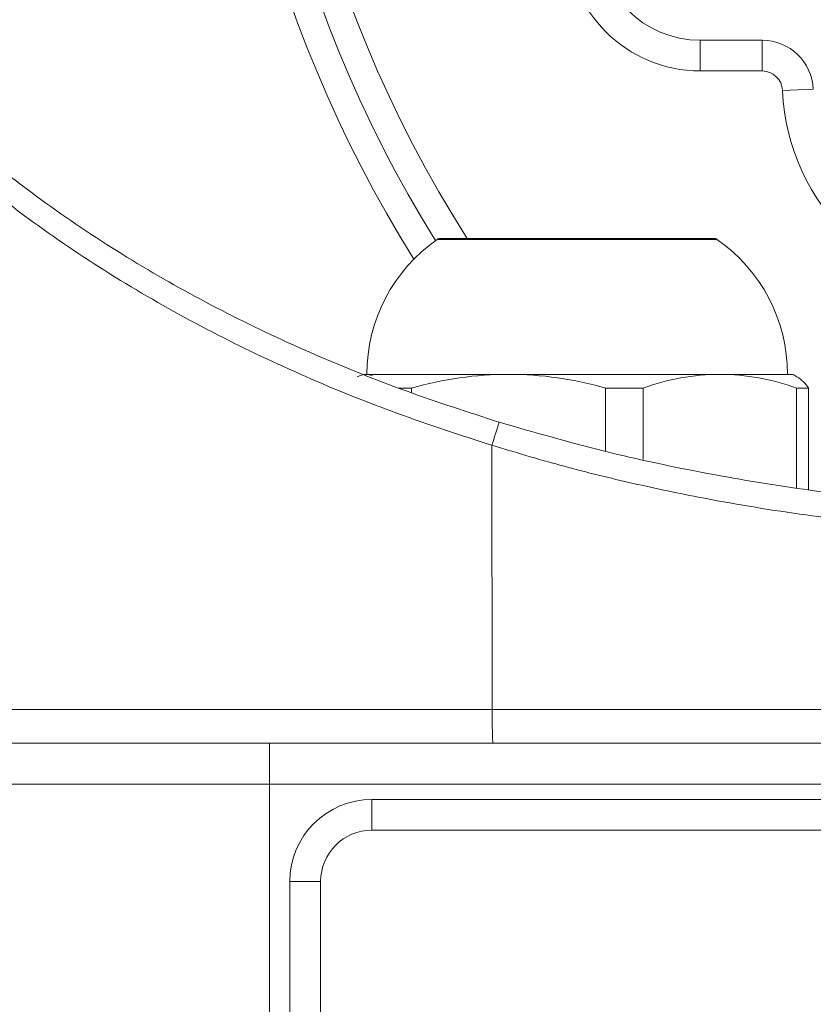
# Model space of a CAD drawing. Header units: millimetres. Extents: x 19214 to 26510, y -7957 to -532.
# Tile 10 of 150: x 21764 to 21841, y -5541 to -5445. Entities that reach past the tile are written whole.
import ezdxf

# ---------------------------------------------------------------- set-up
doc = ezdxf.new("R2010")
doc.units = ezdxf.units.MM
doc.header["$LTSCALE"] = 0.3175
doc.layers.add('1轮廓实线层', color=7, linetype='Continuous', lineweight=18)
doc.layers.add('7标注层', color=4, linetype='Continuous', lineweight=13)

msp = doc.modelspace()

# ---------------------------------------------------------------- linework, layer by layer
at = {"layer": '1轮廓实线层', "ltscale": 10}
for p, q in [((21830.016, -5447.322), (21836.038, -5447.322)), ((21830.016, -5450.322), (21830.016, -5447.322)), ((21836.038, -5450.322), (21836.038, -5447.322)), ((21836.038, -5450.322), (21830.016, -5450.322)), ((21838.036, -5452.235), (21841.033, -5452.105)), ((21827.04, -5466.732), (21804.386, -5466.732)), ((21804.672, -5466.642), (21826.851, -5466.642)), ((21826.851, -5466.642), (21831.361, -5466.642)), ((21831.646, -5466.732), (21827.04, -5466.732)), ((21797.435, -5479.89), (21811.337, -5479.89)), ((21811.337, -5479.89), (21831.919, -5479.89)), ((21831.919, -5479.89), (21839.016, -5479.89)), ((21800.601, -5481.232), (21801.88, -5481.232)), ((21801.88, -5481.686), (21801.88, -5481.232)), ((21820.794, -5481.232), (21820.794, -5487.393)), ((21820.794, -5481.232), (21824.443, -5481.232)), ((21824.443, -5488.184), (21824.443, -5481.232)), ((21839.395, -5481.232), (21839.395, -5490.961)), ((21839.395, -5481.232), (21840.579, -5481.232)), ((21840.579, -5491.154), (21840.579, -5481.232)), ((21809.713, -5486.806), (21809.734, -5512.549)), ((21809.734, -5512.549), (21708.309, -5512.549)), ((21883.659, -5512.549), (21809.734, -5512.549)), ((21788.016, -5519.836), (21788.016, -5515.836)), ((21788.016, -5519.836), (21725.516, -5519.836)), ((21900.426, -5519.836), (21788.016, -5519.836)), ((21788.016, -5519.836), (21788.016, -5583.561)), ((21798.016, -5521.322), (21908.016, -5521.322)), ((21798.016, -5521.322), (21798.016, -5524.322)), ((21908.016, -5524.322), (21798.016, -5524.322)), ((21790.016, -5529.322), (21793.016, -5529.322)), ((21790.016, -5586.128), (21790.016, -5529.322)), ((21793.016, -5529.322), (21793.016, -5599.322))]:
    msp.add_line(p, q, dxfattribs=at)
at = {"layer": '1轮廓实线层', "lineweight": 20, "ltscale": 10}
for centre, radius, start, end in [((21908.016, -5402.322), 119.5, 133.8526, 212.56416), ((21908.016, -5402.322), 122.236, 135.96121, 211.86856), ((21908.016, -5402.322), 124.973, 138.0577, 212.06121), ((21830.016, -5437.322), 13, 90, 270), ((21830.016, -5437.322), 10, 90, 270), ((21836.038, -5452.322), 5, 2.49191, 90), ((21836.038, -5452.322), 2, 2.49191, 90), ((21859.016, -5451.322), 21, 182.49191, 270), ((21813.552, -5479.89), 16.035, 124.86064, 180), ((21804.672, -5467.142), 0.5, 90, 124.86064), ((21831.361, -5467.142), 0.5, 55.13936, 90), ((21822.481, -5479.89), 16.035, 0, 55.13936), ((21797.467, -5481.61), 1.72, 91.09376, 120.6902), ((21797.421, -5481.506), 1.616, 66.56349, 89.52402), ((21811.345, -5513.942), 34.052, 90.01267, 106.13756), ((21811.33, -5513.942), 34.052, 73.86244, 89.98733), ((21831.96, -5501.619), 21.729, 90.10885, 110.24068), ((21831.878, -5501.619), 21.729, 69.75932, 89.89115), ((21818.016, -5517.64), 43.198, 60.26332, 60.91319), ((21837.477, -5483.295), 3.726, 33.63256, 58.14941), ((21859.064, -5501.271), 51.427, 161.03238, 163.66346), ((21798.016, -5529.322), 8, 90, 180), ((21798.016, -5529.322), 5, 90, 180)]:
    msp.add_arc(centre, radius, start, end, dxfattribs=at)
at = {"layer": '1轮廓实线层', "ltscale": 10}
for points, knots in [([(21731.069, -5411.429), (21731.503, -5413.729), (21732.376, -5418.35), (21734.66, -5425.024), (21737.578, -5431.44), (21741.523, -5438.225), (21746.634, -5445.211), (21753.007, -5452.2), (21760.035, -5458.566), (21767.599, -5464.317), (21775.584, -5469.466), (21783.887, -5474.036), (21792.477, -5478.06), (21801.323, -5481.617), (21807.386, -5483.574), (21810.429, -5484.556)], [0, 0, 0, 0, 22498.132507, 45203.716714, 67772.326407, 90420.553722, 120881.049965, 151215.74716, 181640.814846, 212292.272811, 242739.185074, 273050.530906, 303372.05639, 333823.207054, 364509.105513, 364509.105513, 364509.105513, 364509.105513]), ([(21809.713, -5486.806), (21806.635, -5485.807), (21800.501, -5483.816), (21791.574, -5480.203), (21782.883, -5476.106), (21774.474, -5471.447), (21766.395, -5466.198), (21758.729, -5460.327), (21751.612, -5453.837), (21745.133, -5446.678), (21739.94, -5439.535), (21735.913, -5432.571), (21732.922, -5425.962), (21730.567, -5419.053), (21729.665, -5414.256), (21729.213, -5411.854)], [0, 0, 0, 0, 30500.941869, 60780.495728, 90735.684096, 121114.783285, 151507.459928, 181765.140891, 212441.507417, 242673.774146, 273199.50659, 296028.229296, 318831.024333, 341830.9906, 364896.656019, 364896.656019, 364896.656019, 364896.656019]), ([(21810.429, -5484.556), (21813.801, -5485.526), (21820.546, -5487.466), (21830.73, -5489.63), (21840.756, -5491.266), (21850.516, -5492.363), (21859.916, -5492.988), (21868.825, -5493.188), (21877.205, -5493.051), (21882.189, -5492.74), (21884.687, -5492.584)], [0, 0, 0, 0, 28887.175071, 57796.235433, 86622.825423, 115251.708205, 144030.633797, 173041.355014, 201917.440992, 230934.374184, 230934.374184, 230934.374184, 230934.374184]), ([(21883.216, -5494.928), (21881.553, -5495.039), (21878.268, -5495.259), (21872.973, -5495.447), (21867.428, -5495.508), (21861.609, -5495.409), (21855.549, -5495.13), (21848.3, -5494.578), (21839.728, -5493.59), (21830.891, -5492.126), (21823.062, -5490.463), (21816.343, -5488.796), (21811.918, -5487.468), (21809.713, -5486.806)], [0, 0, 0, 0, 26700.28357, 52731.531224, 78501.962607, 105029.843413, 131135.518981, 157020.182246, 195960.84395, 235208.850202, 261674.009036, 287932.162792, 314021.035187, 314021.035187, 314021.035187, 314021.035187]), ([(21809.812, -5515.836), (21809.802, -5515.791), (21809.782, -5515.696), (21809.756, -5514.939), (21809.738, -5513.835), (21809.735, -5512.967), (21809.734, -5512.549)], [0, 0, 0, 0, 29646.382166, 61621.035314, 93595.688454, 123242.070603, 123242.070603, 123242.070603, 123242.070603]), ([(21809.812, -5515.836), (21802.976, -5515.836), (21789.295, -5515.836), (21768.783, -5515.836), (21748.341, -5515.836), (21728.015, -5515.836), (21714.623, -5515.836), (21707.932, -5515.836)], [0, 0, 0, 0, 30215.694012, 60475.790304, 90751.559396, 121013.832136, 151233.064879, 151233.064879, 151233.064879, 151233.064879]), ([(21886.11, -5515.836), (21883.611, -5515.836), (21878.575, -5515.836), (21870.112, -5515.836), (21861.018, -5515.836), (21851.343, -5515.836), (21841.243, -5515.836), (21830.862, -5515.836), (21820.359, -5515.836), (21813.311, -5515.836), (21809.812, -5515.836)], [0, 0, 0, 0, 28427.464048, 57265.11676, 86382.860791, 115642.698264, 144902.535736, 174020.279767, 202857.932478, 231285.396526, 231285.396526, 231285.396526, 231285.396526]), ([(21725.522, -5528.725), (21725.595, -5528.803), (21725.744, -5528.96), (21726.859, -5530.133), (21728.536, -5531.878), (21730.566, -5533.964), (21732.812, -5536.239), (21735.157, -5538.584), (21737.761, -5541.154), (21741.087, -5544.388), (21745.241, -5548.352), (21750.348, -5553.113), (21755.853, -5558.119), (21761.729, -5563.326), (21767.906, -5568.66), (21774.379, -5574.101), (21781.098, -5579.599), (21786.054, -5583.55), (21788.734, -5585.652), (21789.093, -5585.934)], [0, 0, 0, 0, 26746.113, 54592.673621, 80477.130259, 106786.255172, 127644.516424, 148654.020581, 170077.423771, 191619.650135, 224258.873579, 257204.281869, 291011.084781, 325075.739001, 359637.942303, 394442.435522, 430007.619206, 465837.302787, 471377.35418, 471377.35418, 471377.35418, 471377.35418]), ([(21780.213, -5599.322), (21778.762, -5597.873), (21774.786, -5593.904), (21768.458, -5587.319), (21761.361, -5579.636), (21754.758, -5572.183), (21748.682, -5565.035), (21743.165, -5558.302), (21738.82, -5552.81), (21735.529, -5548.527), (21733.116, -5545.324), (21731.142, -5542.652), (21729.624, -5540.555), (21728.557, -5539.055), (21727.879, -5538.087), (21727.789, -5537.956), (21727.744, -5537.892)], [0, 0, 0, 0, 22481.972879, 61569.700322, 100747.12067, 139830.959288, 176266.183376, 212781.569523, 249145.154951, 271004.468331, 292905.547686, 314722.108854, 333512.973019, 352292.452073, 370873.415798, 389271.241326, 389271.241326, 389271.241326, 389271.241326])]:
    msp.add_open_spline(points, degree=3, knots=knots, dxfattribs=at)
at = {"layer": '7标注层', "ltscale": 10}
msp.add_arc((21908.016, -5402.322), 534.257, 193, 167, dxfattribs=at)

doc.saveas('drawing.dxf')
